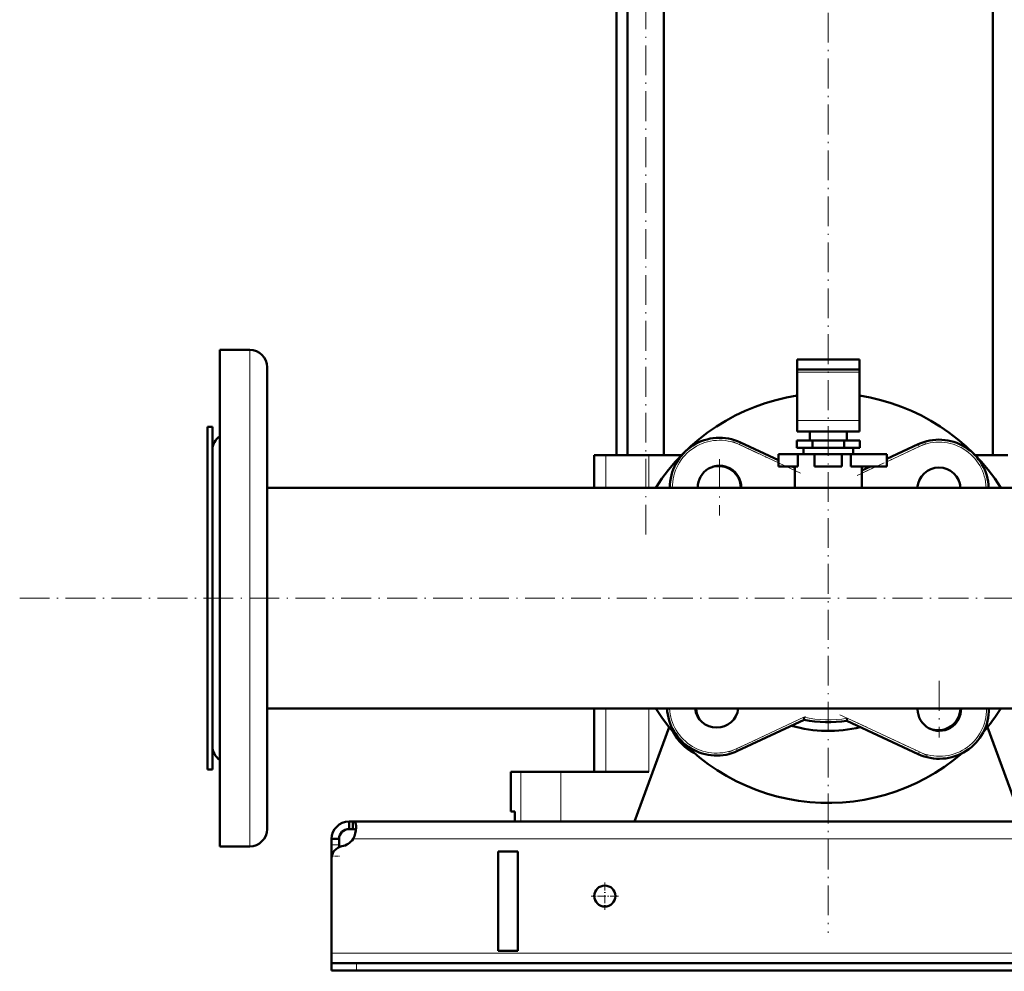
# Model space of a CAD drawing. Extents: x -1768 to 2122, y -1729 to 686.
# Tile 41 of 71: x -429 to -33, y -387 to -4. Entities that reach past the tile are written whole.
import ezdxf

# ---------------------------------------------------------------- set-up
doc = ezdxf.new("R2010")
doc.units = 0
doc.linetypes.add('DASHDOT', pattern=[18.5, 12, -3, 0.5, -3])

msp = doc.modelspace()

# ---------------------------------------------------------------- linework, layer by layer
at = {"color": 7, "linetype": 'DASHDOT', "lineweight": 18}
for p, q in [((-176.97, -210.91), (-176.97, 171.89)), ((-103.43, 165.74), (-103.43, -371.26)), ((-114.67, -186.16), (-141.82, -173.5)), ((-64.2, -174.23), (-92.27, -187.32)), ((-147.24, -180.56), (-147.24, -203.31)), ((-135.87, -191.93), (-158.62, -191.93)), ((-429.03, -236.51), (766.17, -236.51)), ((-58.73, -269.85), (-58.73, -292.6)), ((-47.35, -281.22), (-70.1, -281.22)), ((-143.46, -298.6), (-110.41, -283.18)), ((-98.84, -283.48), (-63.46, -299.98))]:
    msp.add_line(p, q, dxfattribs=at)
at = {"color": 7, "lineweight": 50}
for p, q in [((-184.27, -179.01), (-184.27, 92.99)), ((-169.67, -179.01), (-169.67, 92.99)), ((-37.2, -179.01), (-37.2, 92.99)), ((-188.78, -179.01), (-188.78, 76.99)), ((-348.43, -136.51), (-336.43, -136.51)), ((-348.43, -284.45), (-348.43, -136.51)), ((-348.43, -136.51), (-336.43, -136.51)), ((-115.93, -140.41), (-115.93, -144.41)), ((-103.43, -140.41), (-115.93, -140.41)), ((-90.93, -140.41), (-103.43, -140.41)), ((-90.93, -140.41), (-90.93, -144.41)), ((-329.43, -281.1), (-329.43, -143.51)), ((-115.93, -145.58), (-115.93, -144.41)), ((-103.43, -144.41), (-115.93, -144.41)), ((-115.93, -165.02), (-115.93, -145.58)), ((-90.93, -144.41), (-103.43, -144.41)), ((-90.93, -145.58), (-90.93, -144.41)), ((-90.93, -165.02), (-90.93, -145.58)), ((-115.93, -165.02), (-115.93, -169.41)), ((-90.93, -165.02), (-90.93, -169.41)), ((-351.43, -167.51), (-353.43, -167.51)), ((-353.43, -167.51), (-353.43, -297.06)), ((-351.43, -167.51), (-353.43, -167.51)), ((-351.43, -167.51), (-351.43, -297.06)), ((-115.93, -169.41), (-90.93, -169.41)), ((-110.93, -173.01), (-110.93, -169.41)), ((-95.93, -169.41), (-95.93, -173.01)), ((-138.79, -173.81), (-123.43, -180.97)), ((-109.79, -173.01), (-116.14, -173.01)), ((-116.14, -176.01), (-116.14, -173.01)), ((-97.08, -173.01), (-109.79, -173.01)), ((-109.79, -176.01), (-109.79, -173.01)), ((-90.73, -173.01), (-97.08, -173.01)), ((-97.08, -176.01), (-97.08, -173.01)), ((-90.73, -176.01), (-90.73, -173.01)), ((-351.43, -265.04), (-351.43, -177.01)), ((-109.79, -176.01), (-116.14, -176.01)), ((-113.43, -176.01), (-113.43, -178.51)), ((-97.08, -176.01), (-109.79, -176.01)), ((-90.73, -176.01), (-97.08, -176.01)), ((-93.43, -176.01), (-93.43, -178.51)), ((-79.93, -180.46), (-67.31, -174.58)), ((-195.39, -179.01), (-197.68, -179.01)), ((-197.68, -179.01), (-197.68, -192.06)), ((-193.05, -179.01), (-195.39, -179.01)), ((-175.68, -179.01), (-193.05, -179.01)), ((-162.6, -179.01), (-175.68, -179.01)), ((-123.43, -178.51), (-115.76, -178.51)), ((-123.43, -183.51), (-123.43, -178.51)), ((-108.93, -178.51), (-115.76, -178.51)), ((-115.76, -183.51), (-115.76, -178.51)), ((-113.43, -178.51), (-103.43, -178.51)), ((-108.93, -178.51), (-97.93, -178.51)), ((-108.93, -183.51), (-108.93, -178.51)), ((-103.43, -178.51), (-93.43, -178.51)), ((-94.37, -178.51), (-97.93, -178.51)), ((-97.93, -183.51), (-97.93, -178.51)), ((-94.37, -183.51), (-94.37, -178.51)), ((-94.37, -178.51), (-79.93, -178.51)), ((-79.93, -183.51), (-79.93, -178.51)), ((-31.19, -179.01), (-44.27, -179.01)), ((-123.43, -183.51), (-115.76, -183.51)), ((-117.98, -183.51), (-116.93, -184)), ((-116.93, -183.51), (-116.93, -192.06)), ((-108.93, -183.51), (-97.93, -183.51)), ((-94.37, -183.51), (-79.93, -183.51)), ((-89.93, -192.06), (-89.93, -183.51)), ((-89.93, -185.13), (-86.47, -183.51)), ((-329.43, -192.06), (-197.69, -192.06)), ((133.12, -192.06), (-329.43, -192.06)), ((-351.43, -296.01), (-351.43, -265.04)), ((622.57, -280.96), (-329.43, -280.96)), ((-329.43, -329.51), (-329.43, -281.1)), ((-197.68, -280.96), (-197.68, -306.51)), ((-348.43, -336.51), (-348.43, -284.45)), ((-113.14, -285.56), (-113.27, -284.52)), ((-95.92, -285.94), (-95.77, -284.91)), ((-181.43, -326.51), (-167.5, -288.5)), ((-113.14, -285.56), (-139.94, -298.06)), ((-67.18, -299.35), (-95.92, -285.94)), ((-39.37, -288.5), (-25.43, -326.51)), ((-353.43, -297.06), (-353.43, -305.51)), ((-351.43, -297.06), (-351.43, -305.51)), ((-351.43, -305.51), (-353.43, -305.51)), ((-231.28, -306.51), (-227.23, -306.51)), ((-231.28, -322.51), (-231.28, -306.51)), ((-227.23, -306.51), (-211.19, -306.51)), ((-211.19, -306.51), (-175.68, -306.51)), ((-229.72, -322.51), (-231.28, -322.51)), ((-229.72, -322.51), (-229.72, -326.51)), ((-296.43, -326.51), (-296.43, -329.51)), ((-294.9, -326.51), (-296.43, -326.51)), ((-294.9, -326.51), (-294.9, -329.51)), ((588.03, -326.51), (-294.9, -326.51)), ((-227.23, -326.51), (-229.72, -326.51)), ((-211.19, -326.51), (-227.23, -326.51)), ((-181.43, -326.51), (-211.19, -326.51)), ((-294.9, -329.51), (-296.43, -329.51)), ((-348.43, -336.51), (-336.43, -336.51)), ((-303.43, -333.51), (-300.43, -333.51)), ((-303.43, -335.91), (-303.43, -333.51)), ((-303.43, -340.44), (-303.43, -335.91)), ((-300.43, -335.91), (-300.43, -333.51)), ((-300.43, -336.81), (-300.43, -335.91)), ((-303.43, -340.44), (-303.43, -341.39)), ((-236.43, -378.51), (-236.43, -338.51)), ((-228.43, -338.51), (-236.43, -338.51)), ((-228.43, -338.51), (-228.43, -378.51)), ((-303.43, -341.39), (-303.43, -379.51)), ((-303.43, -379.51), (-303.43, -383.51)), ((-228.43, -378.51), (-236.43, -378.51)), ((-303.43, -383.51), (-303.43, -386.51)), ((-303.43, -383.51), (-293.43, -383.51)), ((586.57, -383.51), (-293.43, -383.51)), ((-303.43, -386.51), (-293.43, -386.51)), ((-293.43, -386.51), (586.57, -386.51))]:
    msp.add_line(p, q, dxfattribs=at)
at = {"color": 7, "lineweight": 18}
for p, q in [((-336.43, -284.45), (-336.43, -136.51)), ((-115.93, -145.58), (-90.93, -145.58)), ((-115.93, -165.02), (-90.93, -165.02)), ((-138.79, -173.81), (-139.21, -174.71)), ((-123.43, -182.07), (-139.21, -174.71)), ((-66.89, -175.48), (-79.93, -181.57)), ((-67.31, -174.58), (-66.89, -175.48)), ((-193.05, -179.01), (-193.05, -192.06)), ((-175.68, -179.01), (-175.68, -192.06)), ((-116.93, -185.1), (-120.35, -183.51)), ((-84.1, -183.51), (-89.93, -186.23)), ((-193.05, -280.96), (-193.05, -306.51)), ((-175.68, -280.96), (-175.68, -306.51)), ((-336.43, -336.51), (-336.43, -284.45)), ((-140.36, -297.15), (-113.27, -284.52)), ((-95.77, -284.91), (-66.76, -298.44)), ((-140.36, -297.15), (-139.94, -298.06)), ((-66.76, -298.44), (-67.18, -299.35)), ((-227.23, -306.51), (-227.23, -326.51)), ((-211.19, -306.51), (-211.19, -326.51)), ((-303.43, -335.91), (-300.43, -335.91)), ((587.89, -333.51), (-294.76, -333.51)), ((-303.43, -340.44), (-303.34, -340.44)), ((596.57, -379.51), (-303.43, -379.51)), ((-293.43, -383.51), (-293.43, -386.51))]:
    msp.add_line(p, q, dxfattribs=at)
at = {"color": 7, "linetype": 'DASHDOT', "lineweight": 18, "ltscale": 0.089999}
msp.add_line((-303.73, -340.44), (-300.13, -340.44), dxfattribs=at)
at = {"color": 7, "linetype": 'DASHDOT', "lineweight": 18, "ltscale": 0.27625}
for p, q in [((-193.43, -350.99), (-193.43, -362.04)), ((-187.91, -356.51), (-198.96, -356.51))]:
    msp.add_line(p, q, dxfattribs=at)
at = {"color": 7, "linetype": 'DASHDOT', "lineweight": 18, "ltscale": 0.090015}
msp.add_line((-293.43, -383.21), (-293.43, -386.81), dxfattribs=at)
at = {"color": 7, "lineweight": 50}
for points in [[(-293.56, -328.66), (-293.58, -328.16), (-293.64, -327.71), (-293.73, -327.39), (-293.84, -327.11), (-294.01, -326.87), (-294.22, -326.69), (-294.53, -326.55), (-294.9, -326.51)], [(-294.76, -333.51), (-294.28, -332.39), (-293.93, -331.25), (-293.69, -330.12), (-293.57, -329.06), (-293.56, -328.66)], [(-293.68, -330.1), (-293.84, -329.86), (-294.06, -329.68), (-294.35, -329.57), (-294.61, -329.53), (-294.9, -329.51)]]:
    msp.add_lwpolyline(points, dxfattribs=at)
msp.add_circle((-193.43, -356.51), 4.25, dxfattribs=at)
for centre, radius, start, end in [((-336.43, -143.51), 7, 0, 90), ((-336.43, -143.51), 7, 0, 90), ((-103.43, -236.51), 82.5, 98.7148, 147.399), ((-103.43, -236.51), 82.5, 32.601, 81.2853), ((-344.43, -177.01), 7, 124.8499, 180), ((-147.24, -191.93), 20, 65, 180.3637), ((-58.86, -192.7), 20, 1.8385, 115), ((-147.24, -191.93), 8.75, 359.1686, 180.8314), ((-147.63, -192.32), 9, 1.6277, 105.8164), ((-103.43, -236.51), 53.5, 74.8027, 75.3842), ((-58.86, -192.7), 8.75, 4.2053, 175.7947), ((-59.24, -192.32), 9, 1.6277, 15.8154), ((-103.43, -236.51), 82.5, 212.6013, 310.7565), ((-148.39, -279.93), 20, 182.9558, 295), ((-148.39, -279.93), 8.75, 186.7688, 353.2312), ((-147.63, -280.71), 9, 181.63, 207.8137), ((-58.73, -281.22), 8.75, 178.304, 180), ((-58.73, -281.22), 8.75, 180, 1.696), ((-58.73, -281.22), 20, 245, 0.7419), ((-59.24, -280.71), 9, 247.269, 358.37), ((-103.43, -236.51), 82.5, 319.2434, 327.3987), ((-103.43, -236.51), 53.5, 253.9586, 283.9182), ((-103.43, -236.51), 50, 258.8069, 278.6429), ((-148.14, -281.22), 20, 207.2291, 242.7676), ((-344.43, -296.01), 7, 180, 235.1501), ((-296.43, -333.51), 7, 90, 180), ((-336.43, -329.51), 7, 270, 360), ((-336.43, -329.51), 7, 270, 360), ((-296.43, -333.51), 4, 90, 180), ((-298.43, -341.39), 5, 100.1902, 180), ((-300.56, -329.58), 7, 280.1902, 325.8674)]:
    msp.add_arc(centre, radius, start, end, dxfattribs=at)
at = {"color": 7, "lineweight": 18}
for centre, radius, start, end in [((-147.24, -191.93), 19, 65, 180.3829), ((-58.86, -192.7), 19, 1.9353, 115), ((-148.39, -279.93), 19, 183.1115, 295), ((-58.73, -281.22), 19, 245, 0.7809), ((-103.43, -236.51), 49, 258.4265, 278.9948)]:
    msp.add_arc(centre, radius, start, end, dxfattribs=at)

doc.saveas('drawing.dxf')
